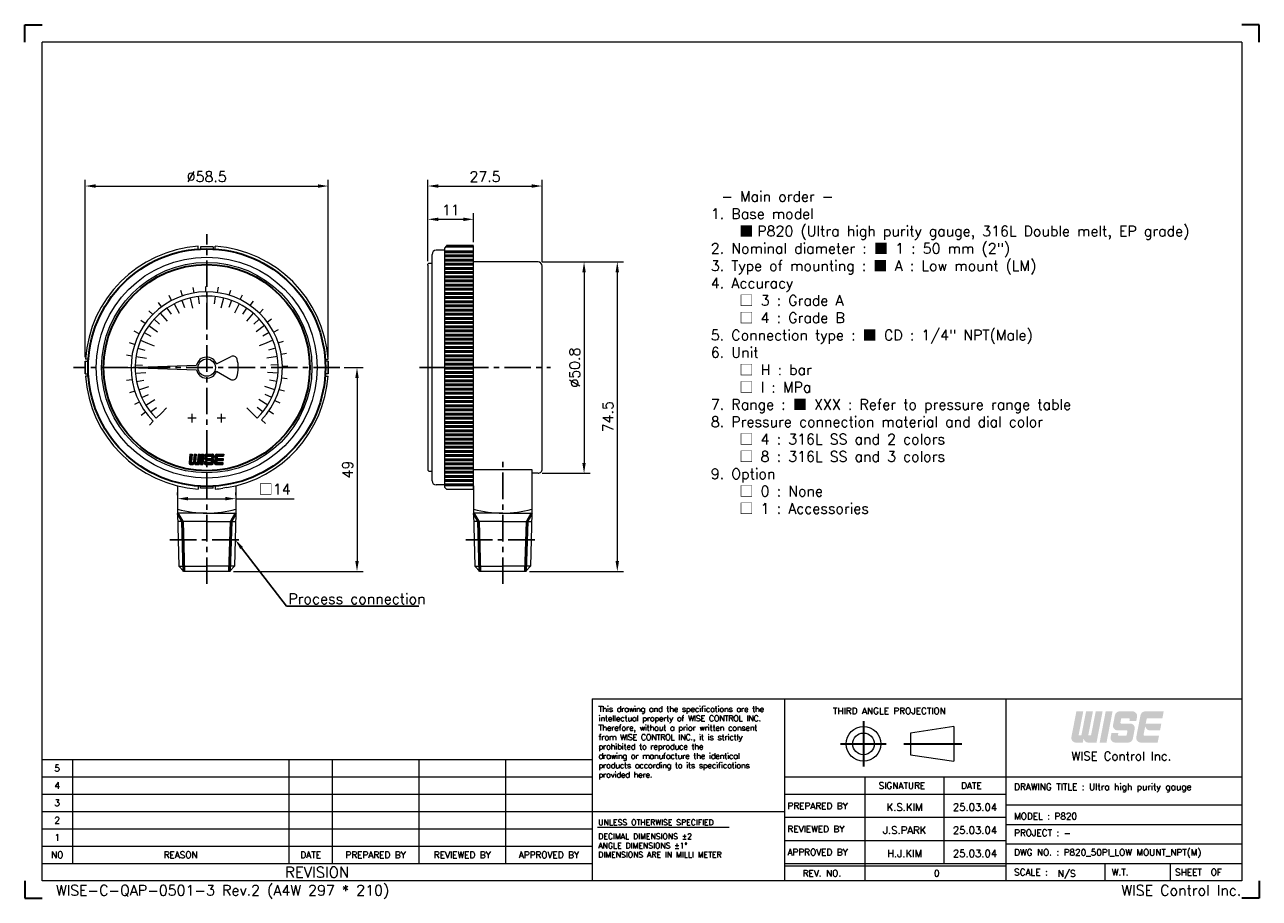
# Model space of a CAD drawing. Extents: x -3 to 294, y -6 to 204.
import ezdxf
from ezdxf import colors
from ezdxf.entities.mleader import LeaderData, LeaderLine
from ezdxf.enums import TextEntityAlignment as Align
from ezdxf.math import Vec2, Vec3

# ---------------------------------------------------------------- set-up
doc = ezdxf.new("R2010")
doc.units = 0
doc.header["$LTSCALE"] = 17
doc.header["$MEASUREMENT"] = 0
doc.header["$PDMODE"] = 1
doc.linetypes.add('CENTER', pattern=[2, 1.25, -0.25, 0.25, -0.25])
doc.linetypes.add('DASHEDX2', pattern=[1.5, 1, -0.5])
doc.layers.get('0').update_dxf_attribs({"linetype": 'DASHEDX2', "lineweight": 18})
doc.layers.get('DEFPOINTS').update_dxf_attribs({"linetype": 'CONTINUOUS', "lineweight": 18})
for name, color, linetype, lineweight in [('4', 4, 'CONTINUOUS', 30), ('DIM', 7, 'CONTINUOUS', 18), ('SS100', 7, 'CONTINUOUS', 18)]:
    doc.layers.add(name, color=color, linetype=linetype, lineweight=lineweight)
doc.styles.add('ROMANC', font='romans.shx', dxfattribs={"bigfont": 'whgtxt.shx'})
doc.styles.add('ROMANS', font='ROMANS.shx', dxfattribs={"bigfont": 'whgtxt.shx'})
doc.dimstyles.new('1', dxfattribs={"dimtxt": 2.5, "dimasz": 2.5, "dimexe": 1.5, "dimexo": 1, "dimgap": 1, "dimtad": 1, "dimdsep": 46, "dimtxsty": 'ROMANS', "dimcen": 2.5, "dimclrd": 7, "dimclre": 7, "dimclrt": 3, "dimadec": 1, "dimazin": 2, "dimtfac": 1, "dimtmove": 0, "dimatfit": 3, "dimfxl": 1, "dimlwd": 18, "dimlwe": 18, "dimarcsym": 0})

# ---------------------------------------------------------------- blocks, each defined once
blk = doc.blocks.new('11')
at = {"color": 0}
for p, q in [((95.64, 251.25), (95.05, 252.39)), ((98.23, 252.35), (97.82, 253.57)), ((100.95, 253.03), (100.74, 254.3)), ((103.75, 253.29), (103.74, 254.57)), ((106.55, 253.1), (106.74, 254.38)), ((109.3, 252.49), (109.68, 253.71)), ((111.91, 251.45), (112.47, 252.6)), ((93.26, 249.75), (92.5, 250.79)), ((114.32, 250.02), (115.06, 251.07)), ((89.33, 245.76), (88.29, 246.51)), ((91.14, 247.91), (90.23, 248.81)), ((116.49, 248.23), (117.38, 249.15)), ((118.35, 246.12), (119.38, 246.9)), ((87.88, 243.35), (86.73, 243.93)), ((119.86, 243.75), (121, 244.36)), ((86.82, 240.75), (85.6, 241.14)), ((120.99, 241.18), (122.2, 241.6)), ((86.18, 238.02), (84.91, 238.21)), ((121.69, 238.46), (122.96, 238.69)), ((85.98, 235.21), (84.69, 235.21)), ((121.97, 235.66), (123.26, 235.69)), ((86.21, 232.41), (84.94, 232.21)), ((121.81, 232.86), (123.08, 232.69)), ((86.87, 229.68), (85.65, 229.28)), ((121.22, 230.11), (122.45, 229.74)), ((87.95, 227.09), (86.81, 226.51)), ((120.2, 227.49), (121.36, 226.94)), ((89.42, 224.7), (88.38, 223.94)), ((118.79, 225.06), (119.85, 224.33)), ((91.25, 222.56), (90.34, 221.65)), ((117.02, 222.88), (117.95, 222))]:
    blk.add_line(p, q, dxfattribs=at)
blk.add_arc((103.98, 235.29), 18, 316.4299, 225, dxfattribs=at)
blk = doc.blocks.new('*D6')
at = {"layer": '4', "color": 7, "lineweight": 18, "transparency": 16777216}
for p, q in [((121.18, 146.75), (132.75, 146.75)), ((131.25, 144.25), (131.25, 98.45)), ((121.18, 95.95), (132.75, 95.95))]:
    blk.add_line(p, q, dxfattribs=at)
at = {"layer": '4', "color": 7, "lineweight": -3, "transparency": 16777216}
for points in [[(130.83, 144.25), (131.66, 144.25), (131.25, 146.75)], [(130.83, 98.45), (131.66, 98.45), (131.25, 95.95)]]:
    blk.add_solid(points, dxfattribs=at)
at = {"layer": 'DEFPOINTS', "color": 0, "lineweight": -3, "transparency": 16777216}
for p in [(120.18, 146.75), (120.18, 95.95), (131.25, 95.95)]:
    blk.add_point(p, dxfattribs=at)
at = {"layer": '4', "color": 3, "lineweight": -3, "transparency": 16777216, "insert": (129, 121.35), "char_height": 2.5, "attachment_point": 5, "rotation": 90, "style": 'ROMANS'}
blk.add_mtext('%%C50.8', dxfattribs=at)
blk = doc.blocks.new('*D7')
at = {"layer": '4', "color": 7, "lineweight": 18, "transparency": 16777216}
for p, q in [((121.18, 146.75), (140.75, 146.75)), ((139.25, 144.25), (139.25, 74.85)), ((118.16, 72.35), (140.75, 72.35))]:
    blk.add_line(p, q, dxfattribs=at)
at = {"layer": '4', "color": 7, "lineweight": -3, "transparency": 16777216}
for points in [[(138.83, 144.25), (139.66, 144.25), (139.25, 146.75)], [(138.83, 74.85), (139.66, 74.85), (139.25, 72.35)]]:
    blk.add_solid(points, dxfattribs=at)
at = {"layer": 'DEFPOINTS', "color": 0, "lineweight": -3, "transparency": 16777216}
for p in [(120.18, 146.75), (117.16, 72.35), (139.25, 72.35)]:
    blk.add_point(p, dxfattribs=at)
at = {"layer": '4', "color": 3, "lineweight": -3, "transparency": 16777216, "insert": (137, 109.55), "char_height": 2.5, "attachment_point": 5, "rotation": 90, "style": 'ROMANS'}
blk.add_mtext('74.5', dxfattribs=at)
blk = doc.blocks.new('*D8')
at = {"layer": '4', "color": 7, "lineweight": 18, "transparency": 16777216}
for p, q in [((93.68, 146.97), (93.68, 158.5)), ((104.68, 151.54), (104.68, 158.5)), ((96.18, 157), (102.18, 157))]:
    blk.add_line(p, q, dxfattribs=at)
at = {"layer": '4', "color": 7, "lineweight": -3, "transparency": 16777216}
for points in [[(96.18, 157.41), (96.18, 156.58), (93.68, 157)], [(102.18, 157.41), (102.18, 156.58), (104.68, 157)]]:
    blk.add_solid(points, dxfattribs=at)
at = {"layer": 'DEFPOINTS', "color": 0, "lineweight": -3, "transparency": 16777216}
for p in [(104.68, 157), (104.68, 150.54), (93.68, 145.97)]:
    blk.add_point(p, dxfattribs=at)
at = {"layer": '4', "color": 3, "lineweight": -3, "transparency": 16777216, "insert": (99.18, 159.25), "char_height": 2.5, "attachment_point": 5, "style": 'ROMANS'}
blk.add_mtext('11', dxfattribs=at)
blk = doc.blocks.new('*D9')
at = {"layer": '4', "color": 7, "lineweight": 18, "transparency": 16777216}
for p, q in [((93.68, 146.97), (93.68, 166.5)), ((121.18, 146.75), (121.18, 166.5)), ((96.18, 165), (118.68, 165))]:
    blk.add_line(p, q, dxfattribs=at)
at = {"layer": '4', "color": 7, "lineweight": -3, "transparency": 16777216}
for points in [[(96.18, 165.41), (96.18, 164.58), (93.68, 165)], [(118.68, 165.41), (118.68, 164.58), (121.18, 165)]]:
    blk.add_solid(points, dxfattribs=at)
at = {"layer": 'DEFPOINTS', "color": 0, "lineweight": -3, "transparency": 16777216}
for p in [(121.18, 165), (93.68, 145.97), (121.18, 145.75)]:
    blk.add_point(p, dxfattribs=at)
at = {"layer": '4', "color": 3, "lineweight": -3, "transparency": 16777216, "insert": (107.43, 167.25), "char_height": 2.5, "attachment_point": 5, "style": 'ROMANS'}
blk.add_mtext('27.5', dxfattribs=at)
blk = doc.blocks.new('*D10')
at = {"layer": '4', "color": 7, "lineweight": 18, "transparency": 16777216}
for p, q in [((73.52, 121.35), (78.13, 121.35)), ((76.63, 118.85), (76.63, 74.85)), ((46.96, 72.35), (78.13, 72.35))]:
    blk.add_line(p, q, dxfattribs=at)
at = {"layer": '4', "color": 7, "lineweight": -3, "transparency": 16777216}
for points in [[(76.22, 118.85), (77.05, 118.85), (76.63, 121.35)], [(76.22, 74.85), (77.05, 74.85), (76.63, 72.35)]]:
    blk.add_solid(points, dxfattribs=at)
at = {"layer": 'DEFPOINTS', "color": 0, "lineweight": -3, "transparency": 16777216}
for p in [(72.52, 121.35), (45.96, 72.35), (76.63, 72.35)]:
    blk.add_point(p, dxfattribs=at)
at = {"layer": '4', "color": 3, "lineweight": -3, "transparency": 16777216, "insert": (74.38, 96.85), "char_height": 2.5, "attachment_point": 5, "rotation": 90, "style": 'ROMANS'}
blk.add_mtext('49', dxfattribs=at)
blk = doc.blocks.new('*D11')
at = {"layer": '4', "color": 7, "lineweight": 18, "transparency": 16777216}
for p, q in [((11.23, 123.86), (11.23, 166.5)), ((69.73, 123.86), (69.73, 166.5)), ((13.73, 165), (67.23, 165))]:
    blk.add_line(p, q, dxfattribs=at)
at = {"layer": '4', "color": 7, "lineweight": -3, "transparency": 16777216}
for points in [[(13.73, 165.41), (13.73, 164.58), (11.23, 165)], [(67.23, 165.41), (67.23, 164.58), (69.73, 165)]]:
    blk.add_solid(points, dxfattribs=at)
at = {"layer": 'DEFPOINTS', "color": 0, "lineweight": -3, "transparency": 16777216}
for p in [(69.73, 165), (11.23, 122.86), (69.73, 122.86)]:
    blk.add_point(p, dxfattribs=at)
at = {"layer": '4', "color": 3, "lineweight": -3, "transparency": 16777216, "insert": (40.48, 167.25), "char_height": 2.5, "attachment_point": 5, "style": 'ROMANS'}
blk.add_mtext('%%C58.5', dxfattribs=at)
blk = doc.blocks.new('*D12')
at = {"layer": '4', "color": 7, "lineweight": 18, "transparency": 16777216}
for p, q in [((33.48, 90.65), (33.48, 91.34)), ((35.98, 89.84), (44.98, 89.84)), ((47.48, 90.65), (47.48, 91.34)), ((47.48, 89.84), (61.51, 89.84))]:
    blk.add_line(p, q, dxfattribs=at)
at = {"layer": '4', "color": 7, "lineweight": -3, "transparency": 16777216}
for points in [[(35.98, 90.26), (35.98, 89.43), (33.48, 89.84)], [(44.98, 90.26), (44.98, 89.43), (47.48, 89.84)]]:
    blk.add_solid(points, dxfattribs=at)
at = {"layer": 'DEFPOINTS', "color": 0, "lineweight": -3, "transparency": 16777216}
for p in [(33.48, 89.65), (47.48, 89.84), (47.48, 89.65)]:
    blk.add_point(p, dxfattribs=at)
at = {"layer": '4', "color": 3, "lineweight": -3, "transparency": 16777216, "insert": (56.84, 92.09), "char_height": 2.5, "attachment_point": 5, "style": 'ROMANS'}
blk.add_mtext('{\\fGulim|b0|i0|c129|p50;□}14', dxfattribs=at)

msp = doc.modelspace()

# ---------------------------------------------------------------- hatches: boundary and pattern name
at = {"layer": '4', "linetype": 'CENTER'}
for points in [[(251.447, 32.331, 0.4142136), (252.572, 31.206), (254.529, 31.206), (255.988, 38.709), (254.337, 38.709), (253.214, 32.932), (252.539, 32.932), (253.662, 38.709), (252.011, 38.709), (250.888, 32.932), (250.213, 32.932), (251.336, 38.709), (249.685, 38.709), (248.487, 32.546, 0.4716306), (249.592, 31.206), (251.228, 31.206)], [(258.389, 38.709), (256.738, 38.709), (255.28, 31.206), (256.93, 31.206)], [(263.26, 32.117), (263.712, 34.443, 0.4716306), (262.607, 35.783), (260.494, 35.783, -0.4716306), (260.273, 36.051), (260.434, 36.876, -0.3590367), (260.655, 37.058), (262.297, 37.058, -0.4716306), (262.518, 36.79), (262.439, 36.383), (264.089, 36.383), (264.281, 37.369, 0.4716306), (263.176, 38.709), (260.067, 38.709, 0.3590367), (258.962, 37.798), (258.51, 35.472, 0.4716306), (259.615, 34.132), (261.728, 34.132, -0.4716306), (261.949, 33.864), (261.789, 33.039, -0.3590367), (261.568, 32.857), (259.925, 32.857, -0.4716306), (259.704, 33.125), (259.784, 33.532), (258.133, 33.532), (257.941, 32.546, 0.4716306), (259.046, 31.206), (262.155, 31.206, 0.3590367)], [(269.556, 32.857), (266.078, 32.857, -0.4716306), (265.857, 33.125), (266.053, 34.132), (266.272, 35.258, 0.4142136), (267.397, 34.132), (269.804, 34.132), (270.125, 35.783), (266.374, 35.783), (266.586, 36.876, -0.3590367), (266.807, 37.058), (270.373, 37.058), (270.694, 38.709), (266.22, 38.709, 0.3590367), (265.115, 37.798), (264.094, 32.546, 0.4716306), (265.199, 31.206), (269.236, 31.206)]]:
    msp.add_hatch(color=1, dxfattribs=at).paths.add_polyline_path(points)

# ---------------------------------------------------------------- linework, layer by layer
at = {"color": 4, "linetype": 'Continuous'}
for p, q in [((0.857, -2.049), (0.857, 199.614)), ((289.521, 199.614), (0.857, 199.614)), ((289.521, 199.614), (289.521, -2.049)), ((118.68, 96.846), (118.68, 94.346)), ((133.205, 41.719), (179.579, 41.719)), ((133.205, 41.719), (133.205, -2.049)), ((179.579, 41.719), (289.521, 41.719)), ((220.211, 35.057), (209.79, 33.494)), ((209.79, 33.494), (209.79, 28.283)), ((220.211, 35.057), (220.211, 26.72)), ((0.857, 27.13), (133.205, 27.13)), ((209.79, 28.283), (220.211, 26.72)), ((289.521, -2.049), (0.857, -2.049))]:
    msp.add_line(p, q, dxfattribs=at)
at = {"color": 4, "linetype": 'ByBlock'}
msp.add_line((104.68, 96.846), (118.68, 96.846), dxfattribs=at)
at = {"color": 3, "linetype": 'Continuous'}
for p, q in [((179.579, -2.049), (179.579, 41.719)), ((232.726, 41.719), (232.726, -2.049)), ((179.579, 22.961), (289.521, 22.961)), ((198.857, -2.049), (198.857, 22.961)), ((217.876, 2.119), (217.876, 22.961)), ((179.579, 18.793), (232.726, 18.793)), ((133.205, 14.624), (179.579, 14.624)), ((179.579, 13.235), (232.726, 13.235)), ((134.495, 10.866), (166.13, 10.866)), ((179.579, 7.677), (232.726, 7.677)), ((179.579, 1.598), (232.726, 1.598)), ((256.498, 2.119), (256.498, -2.049)), ((272.235, 2.119), (272.235, -2.049))]:
    msp.add_line(p, q, dxfattribs=at)
at = {"color": 7, "linetype": 'Continuous'}
for p, q in [((8.152, 27.13), (8.152, 2.119)), ((60.257, 27.13), (60.257, 2.119)), ((70.679, 27.13), (70.679, 2.119)), ((91.521, 27.13), (91.521, 2.119)), ((112.363, 27.13), (112.363, 2.119)), ((0.857, 22.961), (133.205, 22.961)), ((0.857, 18.793), (133.205, 18.793)), ((289.521, 16.188), (232.726, 16.188)), ((0.857, 14.624), (133.205, 14.624)), ((0.857, 10.456), (133.205, 10.456)), ((232.726, 11.498), (289.521, 11.498)), ((0.857, 6.288), (133.205, 6.288)), ((289.521, 6.809), (232.726, 6.809)), ((0.857, 2.119), (133.205, 2.119)), ((179.579, 2.119), (289.521, 2.119))]:
    msp.add_line(p, q, dxfattribs=at)
at = {"color": 4, "linetype": 'Continuous'}
for radius in [4.168, 2.605]:
    msp.add_circle((198.474, 30.889), radius, dxfattribs=at)
at = {"layer": '4', "color": 1}
for p, q in [((-3.311, 203.782), (0.857, 203.782)), ((-3.311, 199.614), (-3.311, 203.782)), ((293.689, 203.782), (289.521, 203.782)), ((293.689, 199.614), (293.689, 203.782)), ((-3.311, -2.049), (-3.311, -6.218)), ((293.689, -2.049), (293.689, -6.218)), ((-3.311, -6.218), (0.857, -6.218)), ((293.689, -6.218), (289.521, -6.218))]:
    msp.add_line(p, q, dxfattribs=at)
at = {"layer": '4', "lineweight": -3}
for p, q in [((11.231, 119.828), (11.231, 122.863)), ((69.731, 119.828), (69.731, 122.863))]:
    msp.add_line(p, q, dxfattribs=at)
at = {"layer": '4', "color": 1, "linetype": 'CENTER'}
for p, q in [((198.474, 36.341), (198.474, 25.429)), ((192.933, 30.889), (203.928, 30.889)), ((208.21, 30.889), (222.131, 30.889))]:
    msp.add_line(p, q, dxfattribs=at)
at = {"layer": '4', "color": 7}
for radius in [28.542, 24.797]:
    msp.add_circle((40.481, 121.346), radius, dxfattribs=at)
at = {"layer": 'DIM', "color": 4}
for p, q in [((94.68, 94.146), (94.68, 148.546)), ((94.68, 146.346), (94.68, 148.546)), ((97.68, 149.55), (95.68, 149.55)), ((98.18, 150.596), (97.68, 150.096)), ((97.68, 150.096), (97.68, 92.596)), ((104.68, 150.596), (98.18, 150.596)), ((104.68, 92.096), (104.68, 150.596)), ((93.93, 146.471), (93.68, 146.221)), ((93.68, 145.971), (93.68, 146.221)), ((93.68, 145.971), (93.68, 96.721)), ((93.93, 146.471), (94.68, 146.471)), ((120.18, 146.746), (104.68, 146.746)), ((121.18, 96.945), (121.18, 145.746)), ((93.93, 96.471), (93.68, 96.721)), ((93.93, 96.471), (94.68, 96.471)), ((120.18, 95.946), (118.68, 95.946)), ((33.481, 92.946), (33.481, 86.346)), ((47.481, 92.946), (47.481, 86.346)), ((97.68, 93.146), (95.68, 93.146)), ((98.18, 92.096), (97.68, 92.596)), ((98.18, 92.096), (104.68, 92.096)), ((104.68, 92.946), (104.68, 86.346)), ((118.68, 94.346), (118.68, 86.346)), ((40.481, 86.346), (33.481, 86.346)), ((33.481, 86.346), (33.765, 73.585)), ((40.481, 86.346), (47.481, 86.346)), ((47.481, 86.346), (47.197, 73.585)), ((111.68, 86.346), (104.68, 86.346)), ((104.68, 86.346), (104.964, 73.585)), ((111.68, 86.346), (118.68, 86.346)), ((118.68, 86.346), (118.397, 73.585)), ((40.481, 84.346), (33.525, 84.346)), ((40.481, 84.346), (47.436, 84.346)), ((111.68, 84.346), (104.725, 84.346)), ((111.68, 84.346), (118.636, 84.346)), ((33.765, 73.585), (40.481, 73.585)), ((35.005, 72.346), (33.765, 73.585)), ((45.957, 72.346), (35.005, 72.346)), ((47.197, 73.585), (40.481, 73.585)), ((45.957, 72.346), (47.197, 73.585)), ((104.964, 73.585), (111.68, 73.585)), ((106.204, 72.346), (104.964, 73.585)), ((117.157, 72.346), (106.204, 72.346)), ((118.397, 73.585), (111.68, 73.585)), ((117.157, 72.346), (118.397, 73.585))]:
    msp.add_line(p, q, dxfattribs=at)
for centre, radius, start, end in [((95.68, 148.546), 1, 90, 180), ((120.18, 145.746), 1, 0, 90), ((120.181, 96.945), 1, 269.98678, 0.01322), ((95.68, 94.146), 1, 180, 270), ((40.481, 111.346), 25, 253.7398, 270), ((40.481, 111.346), 25, 270, 286.2602), ((111.68, 111.346), 25, 253.7398, 270), ((111.68, 111.346), 25, 270, 286.2602)]:
    msp.add_arc(centre, radius, start, end, dxfattribs=at)
at = {"layer": 'SS100', "color": 1, "linetype": 'CENTER', "lineweight": -2, "ltscale": 0.3}
for p, q in [((40.481, 69.346), (40.481, 153.389)), ((72.524, 121.346), (8.437, 121.346)), ((91.68, 121.346), (123.18, 121.346)), ((111.68, 69.346), (111.68, 98.846)), ((31.623, 79.966), (49.339, 79.966)), ((102.822, 79.966), (120.538, 79.966))]:
    msp.add_line(p, q, dxfattribs=at)
at = {"layer": 'SS100', "color": 4, "linetype": 'Continuous'}
for p, q in [((38.457, 149.847), (38.457, 150.526)), ((41.999, 150.353), (38.963, 150.353)), ((38.963, 150.353), (38.963, 149.847)), ((41.999, 150.353), (41.999, 149.847)), ((42.505, 149.847), (42.505, 150.526)), ((11.231, 122.863), (11.98, 122.863)), ((11.98, 123.369), (11.301, 123.369)), ((21.757, 121.346), (38.015, 121.913)), ((42.854, 122.224), (46.359, 124.011)), ((68.982, 123.369), (69.661, 123.369)), ((69.731, 122.863), (68.982, 122.863)), ((11.231, 119.828), (11.98, 119.828)), ((11.98, 119.322), (11.301, 119.322)), ((21.757, 121.346), (38.015, 120.778)), ((42.854, 120.468), (46.266, 118.525)), ((69.731, 119.828), (68.982, 119.828)), ((68.982, 119.322), (69.661, 119.322)), ((36.939, 108.188), (36.939, 110.212)), ((44.023, 108.188), (44.023, 110.212)), ((37.951, 109.2), (35.926, 109.2)), ((45.035, 109.2), (43.011, 109.2)), ((38.457, 92.845), (38.457, 92.166)), ((38.963, 92.338), (38.963, 92.845)), ((41.999, 92.338), (38.963, 92.338)), ((41.999, 92.338), (41.999, 92.845)), ((42.505, 92.845), (42.505, 92.166)), ((45.304, 92.496), (44.372, 92.356))]:
    msp.add_line(p, q, dxfattribs=at)
at = {"layer": 'SS100', "linetype": 'Continuous', "lineweight": 50}
for p, q in [((97.68, 149.186), (104.68, 149.186)), ((98.121, 150.536), (104.68, 150.536)), ((97.68, 148.186), (104.68, 148.186)), ((97.68, 147.186), (104.68, 147.186)), ((97.68, 146.186), (104.68, 146.186)), ((97.68, 145.186), (104.68, 145.186)), ((97.68, 144.186), (104.68, 144.186)), ((97.68, 143.186), (104.68, 143.186)), ((97.68, 142.186), (104.68, 142.186)), ((97.68, 141.186), (104.68, 141.186)), ((97.68, 140.186), (104.68, 140.186)), ((97.68, 139.186), (104.68, 139.186)), ((97.68, 138.186), (104.68, 138.186)), ((97.68, 137.186), (104.68, 137.186)), ((97.68, 136.186), (104.68, 136.186)), ((97.68, 135.186), (104.68, 135.186)), ((97.68, 134.186), (104.68, 134.186)), ((97.68, 133.186), (104.68, 133.186)), ((97.68, 132.186), (104.68, 132.186)), ((97.68, 131.186), (104.68, 131.186)), ((97.68, 130.186), (104.68, 130.186)), ((97.68, 129.186), (104.68, 129.186)), ((97.68, 128.186), (104.68, 128.186)), ((97.68, 127.186), (104.68, 127.186)), ((97.68, 126.186), (104.68, 126.186)), ((97.68, 125.186), (104.68, 125.186)), ((97.68, 124.186), (104.68, 124.186)), ((97.68, 123.186), (104.68, 123.186)), ((97.68, 122.186), (104.68, 122.186)), ((97.68, 121.186), (104.68, 121.186)), ((97.68, 120.186), (104.68, 120.186)), ((97.68, 119.186), (104.68, 119.186)), ((97.68, 118.186), (104.68, 118.186)), ((97.68, 117.186), (104.68, 117.186)), ((97.68, 116.186), (104.68, 116.186)), ((97.68, 115.186), (104.68, 115.186)), ((97.68, 114.186), (104.68, 114.186)), ((97.68, 113.186), (104.68, 113.186)), ((97.68, 112.186), (104.68, 112.186)), ((97.68, 111.186), (104.68, 111.186)), ((97.68, 110.186), (104.68, 110.186)), ((97.68, 109.186), (104.68, 109.186)), ((97.68, 108.186), (104.68, 108.186)), ((97.68, 107.186), (104.68, 107.186)), ((97.68, 106.186), (104.68, 106.186)), ((97.68, 105.186), (104.68, 105.186)), ((97.68, 104.186), (104.68, 104.186)), ((97.68, 103.186), (104.68, 103.186)), ((97.68, 102.186), (104.68, 102.186)), ((97.68, 101.186), (104.68, 101.186)), ((97.68, 100.186), (104.68, 100.186)), ((97.68, 99.186), (104.68, 99.186)), ((97.68, 98.186), (104.68, 98.186)), ((97.68, 97.186), (104.68, 97.186)), ((97.68, 96.186), (104.68, 96.186)), ((97.68, 95.186), (104.68, 95.186)), ((97.68, 94.186), (104.68, 94.186)), ((97.68, 93.186), (104.68, 93.186)), ((34.63, 84.346), (33.481, 86.346)), ((46.332, 84.346), (47.481, 86.346)), ((105.829, 84.346), (104.68, 86.346)), ((117.532, 84.346), (118.68, 86.346)), ((34.63, 84.346), (35.005, 72.346)), ((46.332, 84.346), (45.957, 72.346)), ((105.829, 84.346), (106.204, 72.346)), ((117.532, 84.346), (117.157, 72.346))]:
    msp.add_line(p, q, dxfattribs=at)
at = {"layer": 'SS100', "color": 7, "linetype": 'Continuous'}
for p, q in [((32.67, 136.676), (33.818, 134.422)), ((34.526, 137.488), (35.139, 135.826)), ((36.464, 138.076), (37.055, 135.616)), ((38.459, 138.432), (38.667, 136.673)), ((40.481, 138.552), (40.481, 136.78)), ((40.481, 136.78), (40.481, 135.009)), ((42.503, 138.432), (42.295, 136.673)), ((44.498, 138.076), (43.907, 135.616)), ((46.436, 137.488), (45.823, 135.826)), ((48.292, 136.676), (47.143, 134.422)), ((29.307, 134.429), (30.95, 132.505)), ((30.922, 135.652), (31.906, 134.179)), ((50.04, 135.652), (49.056, 134.179)), ((51.655, 134.429), (50.012, 132.505)), ((26.561, 131.459), (28.608, 129.972)), ((27.846, 133.025), (29.147, 131.823)), ((53.116, 133.025), (51.815, 131.823)), ((54.401, 131.459), (52.354, 129.972)), ((24.585, 127.93), (26.221, 127.252)), ((25.469, 129.753), (27.014, 128.887)), ((55.493, 129.753), (53.948, 128.887)), ((56.377, 127.93), (54.741, 127.252)), ((23.921, 126.016), (25.626, 125.535)), ((26.221, 127.252), (27.857, 126.574)), ((54.741, 127.252), (53.104, 126.574)), ((57.041, 126.016), (55.336, 125.535)), ((23.288, 122.021), (25.058, 121.952)), ((23.487, 124.037), (25.986, 123.641)), ((57.475, 124.037), (54.976, 123.641)), ((57.674, 122.021), (55.904, 121.952)), ((23.328, 119.996), (25.851, 120.194)), ((57.634, 119.996), (55.111, 120.194)), ((23.606, 117.989), (25.343, 118.335)), ((24.117, 116.029), (26.524, 116.811)), ((56.845, 116.029), (54.438, 116.811)), ((57.356, 117.989), (55.619, 118.335)), ((24.855, 114.142), (26.464, 114.884)), ((25.81, 112.356), (27.968, 113.678)), ((55.151, 112.356), (52.994, 113.678)), ((56.106, 114.142), (54.498, 114.884)), ((26.969, 110.694), (28.36, 111.79)), ((28.315, 109.179), (29.567, 110.432)), ((29.567, 110.432), (30.819, 111.684)), ((51.395, 110.432), (50.142, 111.684)), ((52.647, 109.179), (51.395, 110.432)), ((53.993, 110.694), (52.602, 111.79))]:
    msp.add_line(p, q, dxfattribs=at)
at = {"layer": 'SS100', "color": 10, "linetype": 'Continuous'}
for p, q in [((36.264, 98.375), (36.815, 98.926)), ((36.453, 100.538), (36.265, 98.396)), ((36.277, 98.532), (36.828, 99.083)), ((36.284, 98.252), (36.801, 98.769)), ((36.291, 98.688), (36.842, 99.24)), ((36.305, 98.845), (36.856, 99.396)), ((36.318, 99.002), (36.869, 99.553)), ((36.332, 99.159), (36.883, 99.71)), ((36.335, 98.16), (36.788, 98.613)), ((36.346, 99.316), (36.897, 99.867)), ((36.359, 99.473), (36.911, 100.024)), ((36.373, 99.63), (36.924, 100.181)), ((36.387, 99.786), (36.938, 100.338)), ((36.401, 99.943), (36.952, 100.494)), ((36.409, 98.091), (36.854, 98.535)), ((36.414, 100.1), (36.852, 100.538)), ((36.428, 100.257), (36.709, 100.538)), ((36.442, 100.414), (36.566, 100.538)), ((36.453, 100.538), (36.956, 100.538)), ((36.507, 98.045), (36.995, 98.534)), ((36.598, 98.033), (37.227, 98.033)), ((36.637, 98.033), (37.138, 98.534)), ((36.78, 98.033), (37.801, 99.054)), ((36.956, 100.538), (36.788, 98.624)), ((36.871, 98.534), (37.176, 98.534)), ((36.923, 98.033), (37.787, 98.897)), ((37.066, 98.033), (37.774, 98.74)), ((37.209, 98.033), (37.767, 98.591)), ((37.227, 98.033), (37.474, 98.259)), ((37.428, 100.538), (37.259, 98.61)), ((37.264, 98.659), (37.815, 99.21)), ((37.277, 98.816), (37.828, 99.367)), ((37.291, 98.973), (37.842, 99.524)), ((37.305, 99.13), (37.856, 99.681)), ((37.319, 99.287), (37.87, 99.838)), ((37.332, 99.444), (37.883, 99.995)), ((37.346, 99.6), (37.897, 100.152)), ((37.36, 99.757), (37.911, 100.308)), ((37.373, 99.914), (37.925, 100.465)), ((37.387, 100.071), (37.854, 100.538)), ((37.401, 100.228), (37.711, 100.538)), ((37.415, 100.385), (37.567, 100.538)), ((37.428, 100.538), (37.931, 100.538)), ((37.474, 98.259), (37.681, 98.033)), ((37.524, 98.204), (37.854, 98.534)), ((37.593, 98.129), (37.997, 98.534)), ((37.661, 98.055), (38.14, 98.534)), ((37.681, 98.033), (38.686, 98.033)), ((37.931, 100.538), (37.763, 98.624)), ((37.782, 98.033), (38.773, 99.024)), ((37.847, 98.534), (38.151, 98.534)), ((37.925, 98.033), (38.759, 98.867)), ((38.068, 98.033), (38.746, 98.71)), ((38.211, 98.033), (38.732, 98.553)), ((38.403, 100.538), (38.234, 98.61)), ((38.236, 98.629), (38.787, 99.18)), ((38.249, 98.786), (38.8, 99.337)), ((38.263, 98.943), (38.814, 99.494)), ((38.277, 99.1), (38.828, 99.651)), ((38.29, 99.257), (38.842, 99.808)), ((38.304, 99.414), (38.855, 99.965)), ((38.318, 99.57), (38.869, 100.122)), ((38.332, 99.727), (38.883, 100.278)), ((38.345, 99.884), (38.896, 100.435)), ((38.355, 98.033), (38.718, 98.396)), ((38.359, 100.041), (38.856, 100.538)), ((38.373, 100.198), (38.713, 100.538)), ((38.387, 100.355), (38.569, 100.538)), ((38.4, 100.512), (38.426, 100.538)), ((38.403, 100.538), (38.905, 100.538)), ((38.498, 98.033), (38.704, 98.239)), ((38.641, 98.033), (38.691, 98.082)), ((38.905, 100.538), (38.686, 98.033)), ((39.239, 100.538), (39.02, 98.033)), ((39.02, 98.033), (39.523, 98.033)), ((39.029, 98.135), (39.58, 98.686)), ((39.043, 98.292), (39.594, 98.843)), ((39.057, 98.448), (39.608, 99)), ((39.07, 98.605), (39.621, 99.156)), ((39.07, 98.033), (39.567, 98.529)), ((39.084, 98.762), (39.635, 99.313)), ((39.098, 98.919), (39.649, 99.47)), ((39.112, 99.076), (39.663, 99.627)), ((39.125, 99.233), (39.676, 99.784)), ((39.139, 99.39), (39.69, 99.941)), ((39.153, 99.546), (39.704, 100.098)), ((39.166, 99.703), (39.718, 100.254)), ((39.18, 99.86), (39.731, 100.411)), ((39.194, 100.017), (39.714, 100.538)), ((39.208, 100.174), (39.571, 100.538)), ((39.213, 98.033), (39.553, 98.372)), ((39.221, 100.331), (39.428, 100.538)), ((39.235, 100.488), (39.285, 100.538)), ((39.239, 100.538), (39.742, 100.538)), ((39.239, 100.538), (39.742, 100.538)), ((39.356, 98.033), (39.539, 98.215)), ((39.5, 98.033), (39.525, 98.058)), ((39.742, 100.538), (39.523, 98.033)), ((39.926, 98.817), (39.889, 98.396)), ((39.891, 98.424), (40.284, 98.817)), ((39.897, 98.287), (40.427, 98.817)), ((39.905, 98.581), (40.141, 98.817)), ((39.919, 98.738), (39.998, 98.817)), ((39.926, 98.817), (40.433, 98.817)), ((39.94, 98.187), (40.415, 98.662)), ((39.975, 99.367), (40.525, 99.917)), ((40.05, 100.233), (39.977, 99.398)), ((39.988, 99.522), (41.003, 100.538)), ((39.998, 99.247), (40.511, 99.76)), ((40.001, 99.679), (40.86, 100.538)), ((40.007, 98.111), (40.446, 98.55)), ((40.015, 99.836), (40.716, 100.538)), ((40.029, 99.993), (40.573, 100.538)), ((40.042, 100.15), (40.43, 100.538)), ((40.051, 99.157), (40.5, 99.606)), ((40.069, 100.32), (40.266, 100.517)), ((40.096, 98.057), (40.573, 98.534)), ((40.127, 99.089), (40.574, 99.536)), ((40.215, 98.033), (40.716, 98.534)), ((40.222, 98.033), (41.692, 98.033)), ((40.226, 99.045), (40.716, 99.536)), ((40.309, 99.035), (41.492, 99.035)), ((40.358, 99.035), (40.859, 99.536)), ((40.358, 98.033), (40.859, 98.534)), ((40.382, 100.538), (41.853, 100.538)), ((40.429, 98.817), (40.412, 98.624)), ((40.495, 98.534), (41.463, 98.534)), ((40.529, 99.96), (40.5, 99.626)), ((40.502, 99.035), (41.003, 99.536)), ((40.502, 98.033), (41.003, 98.534)), ((40.583, 99.536), (41.765, 99.536)), ((40.612, 100.037), (41.58, 100.037)), ((40.645, 100.037), (41.146, 100.538)), ((40.645, 99.035), (41.146, 99.536)), ((40.645, 98.033), (41.146, 98.534)), ((40.788, 100.037), (41.289, 100.538)), ((40.788, 99.035), (41.289, 99.536)), ((40.788, 98.033), (41.289, 98.534)), ((40.931, 100.037), (41.432, 100.538)), ((40.931, 99.035), (41.432, 99.536)), ((40.931, 98.033), (41.432, 98.534)), ((41.074, 100.037), (41.575, 100.538)), ((41.074, 99.035), (41.575, 99.536)), ((41.074, 98.033), (42.087, 99.045)), ((41.217, 100.037), (41.718, 100.538)), ((41.217, 99.035), (41.718, 99.536)), ((41.217, 98.033), (42.073, 98.889)), ((41.36, 100.037), (41.861, 100.537)), ((41.36, 99.035), (41.85, 99.525)), ((41.36, 98.033), (42.059, 98.732)), ((41.503, 99.034), (41.949, 99.48)), ((41.504, 100.037), (41.98, 100.513)), ((41.504, 98.033), (42.046, 98.575)), ((41.575, 98.944), (41.546, 98.61)), ((41.55, 98.651), (42.099, 99.201)), ((41.563, 98.808), (42.077, 99.322)), ((41.575, 98.963), (42.024, 99.412)), ((41.63, 100.02), (42.069, 100.459)), ((41.663, 99.946), (41.646, 99.753)), ((41.646, 99.753), (42.149, 99.753)), ((41.647, 98.033), (42.032, 98.418)), ((41.65, 99.753), (42.178, 100.281)), ((41.659, 99.906), (42.135, 100.382)), ((41.793, 99.753), (42.183, 100.143)), ((41.812, 98.055), (42.004, 98.247)), ((41.936, 99.753), (42.169, 99.987)), ((42.098, 99.172), (42.025, 98.337)), ((42.079, 99.753), (42.156, 99.83)), ((42.186, 100.174), (42.149, 99.753)), ((42.525, 100.233), (42.364, 98.396)), ((42.366, 98.322), (42.908, 98.865)), ((42.371, 98.47), (43.436, 99.536)), ((42.384, 98.627), (43.293, 99.536)), ((42.398, 98.784), (43.15, 99.536)), ((42.4, 98.213), (42.894, 98.708)), ((42.412, 98.941), (43.017, 99.546)), ((42.425, 99.098), (42.977, 99.649)), ((42.439, 99.255), (42.99, 99.806)), ((42.453, 99.411), (43.004, 99.963)), ((42.46, 98.131), (42.901, 98.571)), ((42.467, 99.568), (43.436, 100.538)), ((42.48, 99.725), (43.293, 100.538)), ((42.494, 99.882), (43.15, 100.538)), ((42.508, 100.039), (43.007, 100.538)), ((42.522, 100.196), (42.863, 100.538)), ((42.543, 98.07), (43.006, 98.534)), ((42.606, 100.423), (42.638, 100.455)), ((42.652, 98.036), (43.15, 98.534)), ((42.697, 98.033), (44.336, 98.033)), ((42.792, 98.033), (43.293, 98.534)), ((42.858, 100.538), (44.555, 100.538)), ((42.916, 98.958), (42.887, 98.624)), ((42.935, 98.033), (43.436, 98.534)), ((42.97, 98.534), (44.38, 98.534)), ((43.004, 99.96), (42.975, 99.626)), ((42.999, 99.035), (44.424, 99.035)), ((43.058, 99.536), (44.468, 99.536)), ((43.078, 100.036), (43.579, 100.538)), ((43.078, 99.035), (43.579, 99.536)), ((43.078, 98.033), (43.579, 98.534)), ((43.087, 100.037), (44.512, 100.037)), ((43.221, 100.037), (43.722, 100.538)), ((43.221, 99.035), (43.722, 99.536)), ((43.221, 98.033), (43.722, 98.534)), ((43.364, 100.037), (43.865, 100.538)), ((43.364, 99.035), (43.865, 99.536)), ((43.364, 98.033), (43.865, 98.534)), ((43.507, 100.037), (44.008, 100.538)), ((43.507, 99.035), (44.008, 99.536)), ((43.507, 98.033), (44.008, 98.534)), ((43.651, 100.037), (44.152, 100.538)), ((43.651, 99.035), (44.152, 99.536)), ((43.651, 98.033), (44.152, 98.534)), ((43.794, 100.037), (44.295, 100.538)), ((43.794, 99.035), (44.295, 99.536)), ((43.794, 98.033), (44.295, 98.534)), ((43.937, 100.037), (44.438, 100.538)), ((43.937, 99.035), (44.438, 99.536)), ((43.937, 98.033), (44.375, 98.47)), ((44.08, 100.037), (44.553, 100.51)), ((44.08, 99.035), (44.457, 99.412)), ((44.08, 98.033), (44.361, 98.314)), ((44.223, 100.037), (44.539, 100.353)), ((44.223, 99.035), (44.443, 99.255)), ((44.223, 98.033), (44.347, 98.157)), ((44.38, 98.534), (44.336, 98.033)), ((44.366, 100.037), (44.526, 100.196)), ((44.366, 99.035), (44.429, 99.098)), ((44.468, 99.536), (44.424, 99.035)), ((44.509, 100.037), (44.512, 100.039)), ((44.555, 100.538), (44.512, 100.037))]:
    msp.add_line(p, q, dxfattribs=at)
at = {"layer": 'SS100', "color": 4, "linetype": 'Continuous'}
for radius in [26.568, 25.303, 25.303, 2.094, 0.155]:
    msp.add_circle((40.481, 121.346), radius, dxfattribs=at)
for centre, radius, start, end in [((40.481, 121.346), 29.25, 93.96722, 176.03278), ((40.481, 121.346), 29.25, 3.96722, 86.03278), ((40.481, 121.346), 2.53, 20.30622, 167.03338), ((46.819, 123.109), 1.012, 15.55155, 117.01838), ((40.481, 121.346), 7.591, 342.83919, 15.55155), ((40.481, 121.346), 29.25, 183.96722, 266.03278), ((40.481, 121.346), 2.53, 192.96662, 339.69378), ((40.481, 121.346), 29.25, 279.4902, 356.03278), ((46.767, 119.405), 1.012, 240.34654, 342.83919), ((40.481, 121.346), 29.25, 273.96722, 277.6446)]:
    msp.add_arc(centre, radius, start, end, dxfattribs=at)
at = {"layer": 'SS100', "color": 7, "linetype": 'Continuous'}
msp.add_arc((40.481, 121.346), 17.206, 315, 225, dxfattribs=at)
at = {"layer": 'SS100', "color": 10, "linetype": 'Continuous'}
for centre, radius, start, end in [((36.598, 98.367), 0.334, 175, 270), ((36.871, 98.617), 0.0835, 175, 270), ((37.176, 98.617), 0.0835, 270, 355), ((37.847, 98.617), 0.0835, 175, 270), ((38.151, 98.617), 0.0835, 270, 355), ((40.222, 98.367), 0.334, 175, 270), ((40.309, 99.369), 0.334, 175, 270), ((40.382, 100.204), 0.334, 90, 175), ((40.495, 98.617), 0.0835, 175, 270), ((40.583, 99.619), 0.0835, 175, 270), ((40.612, 99.953), 0.0835, 90, 175), ((41.463, 98.617), 0.0835, 270, 355), ((41.492, 98.951), 0.0835, 355, 90), ((41.58, 99.953), 0.0835, 355, 90), ((41.692, 98.367), 0.334, 270, 355), ((41.765, 99.202), 0.334, 355, 90), ((41.853, 100.204), 0.334, 355, 90), ((42.697, 98.367), 0.334, 175, 270), ((42.858, 100.204), 0.334, 90, 175), ((42.97, 98.617), 0.0835, 175, 270), ((42.999, 98.951), 0.0835, 90, 175), ((43.058, 99.619), 0.0835, 175, 270), ((43.087, 99.953), 0.0835, 90, 175)]:
    msp.add_arc(centre, radius, start, end, dxfattribs=at)

# ---------------------------------------------------------------- block references
at = {"layer": 'SS100', "color": 4, "linetype": 'Continuous', "xscale": 1.012110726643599, "yscale": 1.012110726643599, "zscale": 1.012110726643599}
msp.add_blockref('11', (-64.754, -116.793), dxfattribs=at)

# ---------------------------------------------------------------- texts
at = {"color": 3, "linetype": 'Continuous'}
for s, height, style, p in [('THIRD ANGLE PROJECTION', 1.56316, 'ROMANS', (191.131, 38.028)), ('SIGNATURE', 1.5632, 'ROMANS', (202.122, 20.081)), ('DATE', 1.5632, 'ROMANS', (221.938, 20.084)), ('DRAWING TITLE : Ultra high purity gauge', 1.56316, 'ROMANS', (234.705, 19.794)), ('PREPARED BY', 1.56316, 'ROMANS', (180.191, 15.196)), ('UNLESS OTHERWISE SPECIFIED', 1.35474, 'ROMANS', (134.679, 11.339)), ('MODEL : P820', 1.56316, 'ROMANS', (234.705, 12.715)), ('DECIMAL DIMENSIONS %%P2', 1.35474, 'ROMANS', (134.679, 7.966)), ('REVIEWED BY', 1.56316, 'ROMANS', (180.191, 9.638)), ('PROJECT : -', 1.56316, 'ROMANS', (234.705, 8.718)), ('ANGLE DIMENSIONS %%P1%%D', 1.35474, 'ROMANS', (134.679, 5.772)), ('DIMENSIONS ARE IN MILLI METER', 1.35474, 'ROMANS', (134.679, 3.579)), ('APPROVED BY', 1.56316, 'ROMANS', (180.191, 4.08)), ('DWG NO. : P820_50PI_LOW MOUNT_NPT(M)', 1.56316, 'ROMANS', (234.705, 4.029)), ('REV. NO.', 1.5632, 'ROMANS', (183.846, -1)), ('0', 1.563, 'ROMANC', (215.427, -1)), ('SCALE :         ', 1.56316, 'ROMANS', (234.705, -0.732)), ('N/S', 1.5632, 'ROMANS', (245.208, -1.05)), ('W.T. ', 1.5632, 'ROMANS', (258.191, -0.732)), ('SHEET  OF', 1.5632, 'ROMANS', (273.43, -0.732)), ('WISE-C-QAP-0501-3 Rev.2 (A4W 297 * 210)', 2.50105, 'ROMANS', (4.194, -5.559))]:
    msp.add_text(s, height=height, dxfattribs=dict(at, style=style)).set_placement(p)
at = {"color": 3, "style": 'ROMANS'}
for s, height, p in [('WISE Control Inc.', 2.08421, (260.489, 27.963)), ('5', 1.563, (4.505, 25.045)), ('4', 1.563, (4.505, 20.877)), ('3', 1.563, (4.505, 16.709)), ('2', 1.563, (4.505, 12.54)), ('1', 1.563, (4.505, 8.372)), ('NO', 1.5632, (4.505, 4.203)), ('REASON', 1.5632, (34.205, 4.203)), ('DATE', 1.5632, (65.468, 4.203)), ('PREPARED BY', 1.56316, (81.1, 4.203)), ('REVIEWED BY', 1.56316, (101.942, 4.203)), ('APPROVED BY', 1.56316, (122.784, 4.203)), ('REVISION', 2.6053, (67.031, 0.035))]:
    msp.add_text(s, height=height, dxfattribs=at).set_placement(p, align=Align.MIDDLE_CENTER)
at = {"color": 3, "linetype": 'Continuous', "style": 'ROMANS'}
for s, p in [('K.S.KIM', (208.367, 14.798)), ('25.03.04', (225.301, 14.798)), ('J.S.PARK', (208.367, 9.24)), ('25.03.04', (225.301, 9.24)), ('H.J.KIM', (208.367, 3.682)), ('25.03.04', (225.301, 3.682))]:
    msp.add_text(s, height=1.7716, dxfattribs=at).set_placement(p, align=Align.CENTER)
msp.add_text('WISE Control Inc.', height=2.50105, dxfattribs=at).set_placement((289.357, -5.559), align=Align.RIGHT)
at = {"color": 4, "insert": (161.746, 163.747), "char_height": 2.5, "attachment_point": 1, "style": 'ROMANS'}
msp.add_mtext_dynamic_auto_height_columns('\\pi2.5;{\\C3;- Main order -\\P\\pi0;1. Base model \\P    \\fGulim|b0|i0|c129|p50;■ \\Fromans,whgtxt|c129;P820 (Ultra high purity gauge, 316L Double melt, EP grade)\\P2. Nominal diameter : \\fGulim|b0|i0|c129|p50;■\\Fromans,whgtxt|c129; 1 : 50 mm (2") \\P3. Type of mounting : \\fGulim|b0|i0|c129|p50;■\\Fromans,whgtxt|c129; A : Low mount (LM)\\P4. Accuracy\\P    \\fGulim|b0|i0|c129|p50;□\\Fromans,whgtxt|c129; 3 : Grade A\\P    \\fGulim|b0|i0|c129|p50;□\\Fromans,whgtxt|c129; 4 : Grade B \\P5. Connection type : \\fGulim|b0|i0|c129|p50;■\\Fromans,whgtxt|c129; CD : 1/4" NPT(Male)\\P6. Unit\\P    \\fGulim|b0|i0|c129|p50;□\\Fromans,whgtxt|c129; H : bar\\P    \\fGulim|b0|i0|c129|p50;□\\Fromans,whgtxt|c129; I : MPa \\P7. Range : \\fGulim|b0|i0|c129|p50;■\\Fromans,whgtxt|c129; XXX : Refer to pressure range table\\P8. Pressure connection material and dial color\\P    \\fGulim|b0|i0|c129|p50;□\\Fromans,whgtxt|c129; 4 : 316L SS and 2 colors\\P    \\fGulim|b0|i0|c129|p50;□\\Fromans,whgtxt|c129; 8 : 316L SS and 3 colors \\P9. Option\\P    \\fGulim|b0|i0|c129|p50;□\\Fromans,whgtxt|c129; 0 : None\\P    \\fGulim|b0|i0|c129|p50;□\\Fromans,whgtxt|c129; 1 : Accessories }', width=154.05447, gutter_width=0, height=87.704, count=1, dxfattribs=at)
at = {"color": 4, "linetype": 'ByBlock', "insert": (134.699, 39.951), "char_height": 1.354737, "attachment_point": 1, "style": 'ROMANS'}
msp.add_mtext_dynamic_manual_height_columns('{\\W1.1;\\T0.9;\\C3;This drawing and the specifications are the intellectual property of WISE CONTROL INC. Therefore, without a prior written consent from WISE CONTROL INC., it is strictly prohibited to reproduce the \\Pdrawing or manufacture the identical products according to its specifications provided here. }', width=44.5, gutter_width=189.249, heights=[0], dxfattribs=at)

# ---------------------------------------------------------------- dimensions: what is measured, and where the dimension line sits
at = {"layer": '4', "lineweight": -3}
dim = msp.add_linear_dim(base=(69.731, 164.998), p1=(11.231, 122.863), p2=(69.731, 122.863), text='%%C<>', dimstyle='1', dxfattribs=at)
dim.commit()
dim.dimension.update_dxf_attribs({"geometry": '*D11', "text_midpoint": (40.481, 167.248)})
dim = msp.add_linear_dim(base=(121.18, 164.998), p1=(93.68, 145.971), p2=(121.18, 145.746), dimstyle='1', override={"dimtmove": 0}, dxfattribs=at)
dim.commit()
dim.dimension.update_dxf_attribs({"geometry": '*D9', "text_midpoint": (107.43, 164.998), "dimtype": 160})
dim = msp.add_linear_dim(base=(104.68, 156.998), p1=(93.68, 145.971), p2=(104.68, 150.536), dimstyle='1', override={"dimtmove": 0}, dxfattribs=at)
dim.commit()
dim.dimension.update_dxf_attribs({"geometry": '*D8', "text_midpoint": (99.18, 159.248)})
dim = msp.add_linear_dim(base=(139.248, 72.346), p1=(120.18, 146.746), p2=(117.157, 72.346), angle=90, text='74.5', dimstyle='1', override={"dimtmove": 0}, dxfattribs=at)
dim.commit()
dim.dimension.update_dxf_attribs({"geometry": '*D7', "text_midpoint": (139.248, 109.546), "dimtype": 160})
dim = msp.add_linear_dim(base=(131.248, 95.946), p1=(120.18, 146.746), p2=(120.18, 95.946), angle=90, text='%%C<>', dimstyle='1', override={"dimtmove": 0}, dxfattribs=at)
dim.commit()
dim.dimension.update_dxf_attribs({"geometry": '*D6', "text_midpoint": (128.998, 121.346)})
dim = msp.add_linear_dim(base=(76.634, 72.346), p1=(72.524, 121.346), p2=(45.957, 72.346), angle=90, dimstyle='1', dxfattribs=at)
dim.commit()
dim.dimension.update_dxf_attribs({"geometry": '*D10', "text_midpoint": (74.384, 96.846)})
dim = msp.add_linear_dim(base=(47.481, 89.844), p1=(33.481, 89.646), p2=(47.481, 89.646), text='{\\fGulim|b0|i0|c129|p50;□}<>', dimstyle='1', dxfattribs=at)
dim.commit()
dim.dimension.update_dxf_attribs({"geometry": '*D12', "text_midpoint": (56.835, 89.844), "dimtype": 160})

# ---------------------------------------------------------------- leaders
ml = msp.add_multileader_mtext('Standard', dxfattribs=at)
ml.set_content('Process connection', color=3, style='ROMANS')
ml.set_leader_properties(color=7)
ml.build(insert=Vec2(0, 0))
ml.multileader.update_dxf_attribs({"text_left_attachment_type": 5, "text_right_attachment_type": 5, "dogleg_length": 0.36, "arrow_head_size": 2.5})
ctx = ml.context
ctx.base_point, ctx.char_height, ctx.arrow_head_size, ctx.landing_gap_size, ctx.plane_origin = Vec3(60.034, 64.02), 2.5, 2.5, 0.09, Vec3(47.339, 79.966)
ctx.left_attachment, ctx.right_attachment = 5, 5
notes = []
notes.append((ctx, [(0, (1, 1, 0), (59.674, 64.02), (1, 0), 0.36, [(0, [(47.339, 79.966)], 0, [])])]))
ctx.mtext.insert, ctx.mtext.flow_direction = Vec3(60.124, 67.02), 5
for ctx, leaders in notes:
    for number, flags, end, landing, length, lines in leaders:
        leader = LeaderData()
        leader.index, (leader.has_last_leader_line, leader.has_dogleg_vector, leader.attachment_direction) = number, flags
        leader.last_leader_point, leader.dogleg_vector, leader.dogleg_length = Vec3(end), Vec3(landing), length
        for number, points, colour, breaks in lines:
            line = LeaderLine()
            line.index, line.vertices, line.color, line.breaks = number, Vec3.list(points), colors.encode_raw_color(colour), breaks
            leader.lines.append(line)
        ctx.leaders.append(leader)

doc.saveas('drawing.dxf')
